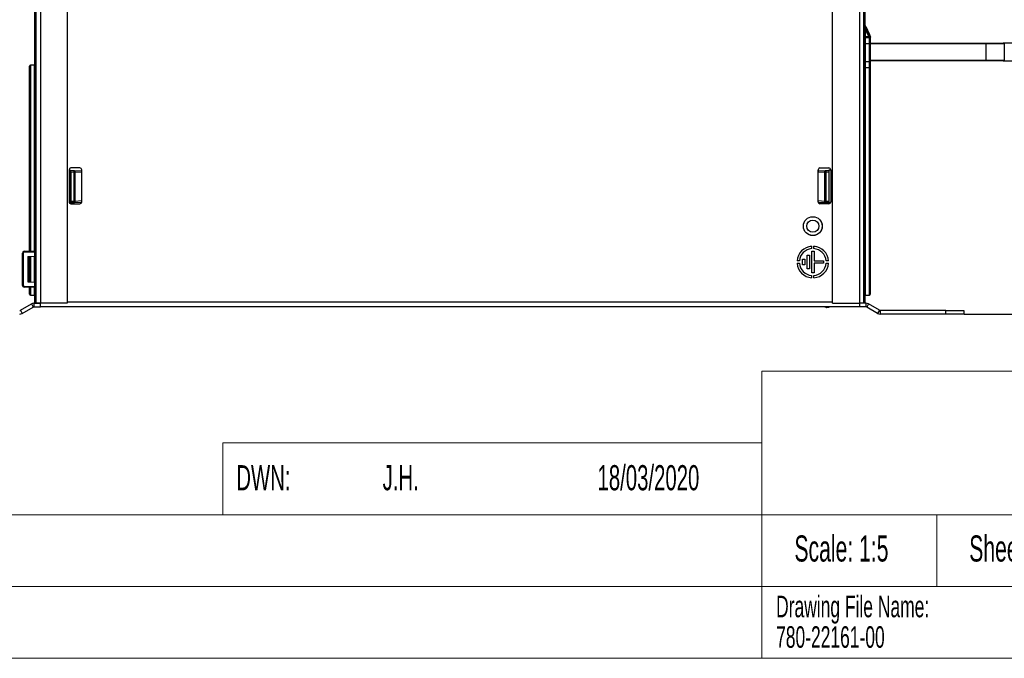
# Paper-space layout 'Sheet1' of a CAD drawing. Header units: millimetres. Extents: x -1 to 420, y -14 to 297.
# Tile 57 of 110: x 215 to 324, y -14 to 57. Entities that reach past the tile are written whole.
import ezdxf

# ---------------------------------------------------------------- set-up
doc = ezdxf.new("R2010")
doc.units = ezdxf.units.MM
doc.header["$PDSIZE"] = -1
doc.styles.add('SLDTEXTSTYLE0', font='TXT', dxfattribs={"width": 0.605})
doc.styles.add('SLDTEXTSTYLE1', font='TXT', dxfattribs={"width": 0.75})
doc.dimstyles.new('SLDDIMSTYLE1', dxfattribs={"dimtxt": 2.5, "dimasz": 3, "dimexe": 0, "dimexo": 0.0625, "dimtad": 1, "dimdec": 1, "dimlfac": 5, "dimrnd": 1e-09, "dimzin": 4, "dimdsep": 46, "dimtxsty": 'SLDTEXTSTYLE1', "dimblk1": 'CLOSED', "dimblk2": 'CLOSED', "dimsah": 1, "dimcen": 0.09, "dimadec": 0, "dimazin": 1, "dimtfac": 1, "dimtofl": 0, "dimtmove": 0, "dimatfit": 3, "dimldrblk": 'CLOSED', "dimfxl": 1, "dimfrac": 2, "dimtolj": 1, "dimtzin": 12, "dimarcsym": 0})
doc.dimstyles.new('SLDDIMSTYLE2', dxfattribs={"dimtxt": 2.5, "dimasz": 3, "dimexe": 0, "dimexo": 0.0625, "dimtad": 1, "dimdec": 1, "dimlfac": 5, "dimrnd": 1e-09, "dimzin": 4, "dimdsep": 46, "dimtxsty": 'SLDTEXTSTYLE1', "dimblk1": 'CLOSED', "dimblk2": 'CLOSED', "dimsah": 1, "dimcen": 0.09, "dimadec": 0, "dimazin": 1, "dimtfac": 1, "dimtmove": 0, "dimatfit": 0, "dimldrblk": 'CLOSED', "dimfxl": 1, "dimfrac": 2, "dimtolj": 1, "dimtzin": 12, "dimarcsym": 0})

# ---------------------------------------------------------------- blocks, each defined once
blk = doc.blocks.new('SW_NOTE_0_1')
at = {"color": 0, "linetype": 'Continuous', "lineweight": 0, "char_height": 2.4, "attachment_point": 1, "style": 'SLDTEXTSTYLE0'}
for s, insert in [('Drawing File Name:', (0, 3.09)), ('780-22161-00', (0, -0.31))]:
    blk.add_mtext(s, dxfattribs=dict(at, insert=insert))
blk = doc.blocks.new('_Closed')
at = {"color": 0, "linetype": 'ByBlock', "lineweight": -2}
for p, q in [((-1, 0.166667), (0, 0)), ((-1, 0.166667), (-1, -0.166667)), ((0, 0), (-1, -0.166667)), ((0, 0), (-1, 0))]:
    blk.add_line(p, q, dxfattribs=at)
blk = doc.blocks.new('_D_19')
at = {"color": 0, "linetype": 'Continuous', "lineweight": -2}
for p, q in [((324.1, 52.19), (338.41, 52.19)), ((338.41, 26.99), (338.41, 49.19)), ((319.7, 23.99), (338.41, 23.99))]:
    blk.add_line(p, q, dxfattribs=at)
at = {"layer": 'Defpoints', "color": 0}
for p in [(324.04, 52.19), (338.41, 52.19), (319.64, 23.99)]:
    blk.add_point(p, dxfattribs=at)
at = {"color": 0, "lineweight": -2, "xscale": 3, "yscale": 3, "zscale": 3}
for p, rotation in [((338.41, 52.19), 90), ((338.41, 23.99), 270)]:
    blk.add_blockref('_Closed', p, dxfattribs=dict(at, rotation=rotation))
at = {"color": 0, "lineweight": 18, "insert": (335.28, 38.09), "char_height": 2.5, "attachment_point": 2, "rotation": 90, "style": 'SLDTEXTSTYLE1'}
blk.add_mtext('\\A1;141.0', dxfattribs=at)
blk = doc.blocks.new('_D_20')
at = {"color": 0, "linetype": 'Continuous', "lineweight": -2}
for p, q in [((338.41, 54.19), (338.41, 65.81)), ((338.41, 57.19), (338.41, 60.19)), ((324.1, 54.19), (338.41, 54.19)), ((338.41, 54.19), (338.41, 52.19)), ((324.1, 52.19), (338.41, 52.19)), ((338.41, 49.19), (338.41, 46.19))]:
    blk.add_line(p, q, dxfattribs=at)
at = {"layer": 'Defpoints', "color": 0}
for p in [(324.04, 54.19), (324.04, 52.19), (338.41, 52.19)]:
    blk.add_point(p, dxfattribs=at)
at = {"color": 0, "lineweight": -2, "xscale": 3, "yscale": 3, "zscale": 3}
for p, rotation in [((338.41, 54.19), 270), ((338.41, 52.19), 90)]:
    blk.add_blockref('_Closed', p, dxfattribs=dict(at, rotation=rotation))
at = {"color": 0, "lineweight": 18, "insert": (335.28, 63), "char_height": 2.5, "attachment_point": 2, "rotation": 90, "style": 'SLDTEXTSTYLE1'}
blk.add_mtext('\\A1;10.0', dxfattribs=at)

psp = doc.layouts.new('Sheet1')

# ---------------------------------------------------------------- linework, layer by layer
at = {"color": 7, "linetype": 'Continuous', "lineweight": 25}
for p, q in [((216.242, 25.219), (216.242, 74.183)), ((216.341, 74.183), (216.341, 25.214)), ((216.842, 74.187), (216.842, 25.187)), ((219.842, 74.161), (219.842, 25.213)), ((305.042, 25.213), (305.042, 74.161)), ((308.042, 74.187), (308.042, 25.187)), ((308.543, 25.214), (308.543, 74.183)), ((308.642, 74.183), (308.642, 25.219)), ((308.642, 56.203), (309.278, 54.819)), ((308.642, 56.107), (308.642, 56.107)), ((308.646, 56.099), (308.677, 55.824)), ((308.646, 56.099), (309.176, 54.945)), ((308.82, 55.912), (308.776, 55.912)), ((308.642, 55.784), (308.682, 55.784)), ((308.642, 54.907), (308.682, 54.907)), ((308.682, 55.784), (308.682, 54.907)), ((309.086, 54.903), (308.682, 55.784)), ((308.682, 54.907), (309.086, 54.903)), ((308.825, 55.9), (308.781, 55.901)), ((308.943, 55.644), (308.899, 55.644)), ((309.041, 55.43), (308.997, 55.43)), ((309.131, 55.235), (309.087, 55.235)), ((309.236, 55.007), (309.192, 55.007)), ((309.236, 55.007), (309.192, 55.007)), ((309.278, 54.819), (309.242, 54.802)), ((308.642, 54.107), (308.682, 54.107)), ((308.682, 54.807), (309.143, 54.803)), ((308.682, 54.107), (308.682, 52.108)), ((309.143, 54.103), (308.682, 54.107)), ((309.143, 52.112), (309.143, 54.103)), ((309.242, 54.103), (309.143, 54.103)), ((309.242, 54.802), (309.242, 54.703)), ((309.242, 54.703), (309.242, 54.103)), ((309.242, 54.187), (322.14, 54.187)), ((309.242, 54.103), (309.242, 52.112)), ((322.14, 54.187), (322.14, 54.087)), ((322.14, 54.187), (324.04, 54.187)), ((322.14, 52.287), (322.14, 54.087)), ((324.14, 54.087), (322.14, 54.087)), ((324.14, 54.087), (324.14, 52.287)), ((215.642, 38.907), (215.642, 51.603)), ((216.202, 51.707), (215.741, 51.703)), ((308.642, 52.108), (308.682, 52.108)), ((308.682, 52.108), (309.143, 52.112)), ((309.242, 52.112), (309.143, 52.112)), ((322.14, 52.187), (309.242, 52.187)), ((309.242, 52.112), (309.242, 51.512)), ((322.14, 52.287), (322.14, 52.187)), ((322.14, 52.287), (324.14, 52.287)), ((324.04, 52.187), (322.14, 52.187)), ((309.143, 51.412), (308.682, 51.408)), ((309.242, 51.512), (309.242, 26.212)), ((220.042, 40.067), (220.042, 36.467)), ((220.042, 40.02), (220.202, 40.011)), ((220.202, 36.363), (220.202, 40.011)), ((221.242, 40.267), (220.242, 40.267)), ((220.242, 40.009), (220.598, 39.99)), ((220.242, 39.809), (220.242, 40.009)), ((220.589, 39.791), (220.242, 39.809)), ((220.242, 39.809), (220.242, 36.566)), ((220.589, 36.584), (220.589, 39.791)), ((220.589, 39.791), (220.688, 39.791)), ((220.598, 39.99), (221.386, 39.949)), ((220.688, 39.791), (220.688, 36.584)), ((221.442, 39.946), (221.386, 39.949)), ((221.442, 36.467), (221.442, 40.067)), ((303.442, 36.467), (303.442, 40.067)), ((303.498, 39.949), (303.442, 39.946)), ((303.498, 39.949), (304.286, 39.99)), ((303.642, 40.267), (304.642, 40.267)), ((304.196, 36.584), (304.196, 39.791)), ((304.196, 39.791), (304.295, 39.791)), ((304.286, 39.99), (304.642, 40.009)), ((304.642, 39.809), (304.295, 39.791)), ((304.295, 39.791), (304.295, 36.584)), ((304.842, 40.02), (304.642, 40.009)), ((304.642, 40.009), (304.642, 39.809)), ((304.642, 39.809), (304.642, 36.566)), ((304.842, 40.067), (304.842, 36.467)), ((215.642, 30.994), (215.642, 38.907)), ((220.075, 36.357), (220.202, 36.363)), ((220.242, 36.566), (220.589, 36.584)), ((220.242, 36.365), (220.242, 36.566)), ((220.598, 36.384), (220.242, 36.365)), ((220.242, 36.267), (221.242, 36.267)), ((220.589, 36.584), (220.688, 36.584)), ((221.386, 36.425), (220.598, 36.384)), ((221.386, 36.425), (221.438, 36.428)), ((303.446, 36.428), (303.498, 36.425)), ((304.286, 36.384), (303.498, 36.425)), ((304.642, 36.267), (303.642, 36.267)), ((304.196, 36.584), (304.295, 36.584)), ((304.642, 36.365), (304.286, 36.384)), ((304.295, 36.584), (304.642, 36.566)), ((304.642, 36.566), (304.642, 36.365)), ((304.809, 36.357), (304.642, 36.365)), ((214.937, 30.789), (214.842, 30.789)), ((214.842, 27.186), (214.842, 30.789)), ((214.937, 30.789), (214.937, 27.186)), ((216.242, 30.9), (215.036, 30.889)), ((215.04, 30.989), (216.242, 30.999)), ((302.712, 31.542), (302.712, 31.282)), ((302.72, 30.981), (302.98, 30.981)), ((302.72, 28.593), (302.72, 30.981)), ((302.972, 31.282), (302.972, 31.542)), ((302.98, 30.981), (302.98, 29.917)), ((215.442, 30.387), (216.242, 30.429)), ((215.442, 30.387), (215.442, 27.587)), ((215.642, 27.577), (215.642, 30.398)), ((301.348, 29.917), (301.087, 29.917)), ((301.087, 29.657), (301.348, 29.657)), ((301.68, 30.087), (301.94, 30.087)), ((301.68, 29.487), (301.68, 30.087)), ((301.94, 30.087), (301.94, 29.487)), ((302.2, 30.534), (302.46, 30.534)), ((302.2, 29.04), (302.2, 30.534)), ((302.46, 30.534), (302.46, 29.04)), ((302.98, 29.917), (304.035, 29.917)), ((302.98, 29.657), (302.98, 28.593)), ((304.035, 29.657), (302.98, 29.657)), ((304.035, 29.917), (304.035, 29.657)), ((304.597, 29.917), (304.336, 29.917)), ((304.336, 29.657), (304.597, 29.657)), ((301.94, 29.487), (301.68, 29.487)), ((302.46, 29.04), (302.2, 29.04)), ((302.98, 28.593), (302.72, 28.593)), ((215.442, 27.587), (216.242, 27.545)), ((302.712, 28.293), (302.712, 28.032)), ((302.972, 28.032), (302.972, 28.293)), ((214.937, 27.186), (214.842, 27.186)), ((215.036, 27.086), (216.242, 27.075)), ((216.242, 26.975), (215.04, 26.986)), ((215.642, 26.212), (215.642, 26.98)), ((215.741, 26.112), (216.202, 26.108)), ((308.682, 26.108), (309.143, 26.112)), ((214.62, 24.409), (215.838, 25.112)), ((214.62, 24.409), (214.82, 24.062)), ((214.82, 24.062), (216.038, 24.766)), ((215.838, 25.112), (216.038, 24.766)), ((216.118, 25.187), (216.118, 24.787)), ((216.118, 25.187), (216.842, 25.187)), ((216.118, 24.787), (216.842, 24.787)), ((216.842, 25.187), (216.341, 25.214)), ((219.842, 25.213), (216.842, 25.187)), ((216.842, 24.787), (216.842, 25.187)), ((308.042, 24.787), (216.842, 24.787)), ((304.314, 24.716), (304.075, 24.787)), ((304.642, 24.707), (304.371, 24.707)), ((304.642, 24.787), (304.642, 24.707)), ((305.042, 25.213), (308.042, 25.187)), ((308.543, 25.214), (308.042, 25.187)), ((308.042, 25.187), (308.042, 24.787)), ((308.765, 25.187), (308.042, 25.187)), ((308.765, 24.787), (308.042, 24.787)), ((308.765, 25.187), (308.765, 24.787)), ((309.045, 25.112), (308.845, 24.766)), ((310.064, 24.062), (308.845, 24.766)), ((310.264, 24.409), (309.045, 25.112)), ((310.264, 24.409), (310.064, 24.062)), ((310.344, 24.387), (310.344, 23.987)), ((317.642, 24.387), (310.344, 24.387)), ((317.642, 23.987), (317.642, 24.387)), ((317.642, 24.387), (319.642, 24.387)), ((319.642, 24.387), (319.642, 23.987)), ((317.642, 23.987), (310.344, 23.987)), ((319.642, 23.987), (317.642, 23.987))]:
    psp.add_line(p, q, dxfattribs=at)
at = {"color": 8, "linetype": 'Continuous', "lineweight": 25}
for p, q in [((322.14, 54.087), (309.242, 54.087)), ((215.741, 51.703), (215.741, 30.995)), ((216.202, 30.999), (216.202, 51.707)), ((309.242, 52.287), (322.14, 52.287)), ((308.682, 51.408), (308.682, 38.907)), ((309.143, 38.907), (309.143, 51.412)), ((221.442, 39.751), (220.688, 39.791)), ((304.196, 39.791), (303.442, 39.751)), ((308.682, 38.907), (308.682, 26.108)), ((309.143, 26.112), (309.143, 38.907)), ((220.688, 36.584), (221.442, 36.623)), ((303.442, 36.623), (304.196, 36.584)), ((302.712, 31.508), (302.403, 31.492)), ((303.101, 31.528), (302.972, 31.521)), ((215.741, 30.403), (215.741, 27.572)), ((216.202, 27.547), (216.202, 30.427)), ((215.741, 26.979), (215.741, 26.112)), ((216.202, 26.108), (216.202, 26.975)), ((219.842, 25.347), (305.042, 25.347))]:
    psp.add_line(p, q, dxfattribs=at)
at = {"color": 7, "linetype": 'Continuous', "lineweight": 18}
for p, q in [((297.152, 17.637), (405.152, 17.637)), ((297.152, 17.637), (297.152, -14.363)), ((237.152, 9.637), (237.152, 1.637)), ((237.152, 9.637), (297.152, 9.637)), ((159.71, 1.637), (237.152, 1.637)), ((237.152, 1.637), (405.152, 1.637)), ((316.652, 1.637), (316.652, -6.363)), ((159.71, -6.363), (237.152, -6.363)), ((237.152, -6.363), (357.152, -6.363)), ((-0.848, -14.363), (405.152, -14.363))]:
    psp.add_line(p, q, dxfattribs=at)
at = {"color": 7, "linetype": 'Continuous', "lineweight": 25, "flags": 128}
for points in [[(309.176, 54.945), (309.193, 54.908), (309.21, 54.872), (309.225, 54.839), (309.239, 54.809)], [(220.202, 40.011), (220.21, 40.011), (220.217, 40.01), (220.224, 40.01), (220.23, 40.01), (220.235, 40.009), (220.239, 40.009), (220.241, 40.009), (220.242, 40.009)], [(220.598, 39.99), (220.617, 39.986), (220.635, 39.974), (220.651, 39.955), (220.665, 39.93), (220.676, 39.9), (220.683, 39.866), (220.687, 39.829), (220.688, 39.791)], [(304.196, 39.791), (304.197, 39.829), (304.201, 39.866), (304.208, 39.9), (304.219, 39.93), (304.233, 39.955), (304.249, 39.974), (304.267, 39.986), (304.286, 39.99)], [(220.242, 36.365), (220.241, 36.365), (220.239, 36.365), (220.235, 36.365), (220.23, 36.365), (220.224, 36.365), (220.217, 36.364), (220.21, 36.364), (220.202, 36.363)], [(220.688, 36.584), (220.687, 36.546), (220.683, 36.509), (220.676, 36.474), (220.665, 36.444), (220.651, 36.42), (220.635, 36.401), (220.617, 36.389), (220.598, 36.384)], [(304.286, 36.384), (304.267, 36.389), (304.249, 36.401), (304.233, 36.42), (304.219, 36.444), (304.208, 36.474), (304.201, 36.509), (304.197, 36.546), (304.196, 36.584)], [(216.341, 25.214), (216.322, 25.215), (216.303, 25.216), (216.286, 25.216), (216.271, 25.217), (216.259, 25.218), (216.249, 25.218), (216.244, 25.219), (216.242, 25.219)], [(308.642, 25.219), (308.64, 25.219), (308.634, 25.218), (308.625, 25.218), (308.613, 25.217), (308.598, 25.216), (308.581, 25.216), (308.562, 25.215), (308.543, 25.214)]]:
    psp.add_lwpolyline(points, dxfattribs=at)
at = {"color": 7, "linetype": 'Continuous', "lineweight": 25}
for radius in [1.05, 1.047, 0.675]:
    psp.add_circle((302.842, 33.787), radius, dxfattribs=at)
for centre, radius, start, end in [((308.682, 54.847), 0.04, 180, 269.5), ((306.271, 61.087), 6.794, 294.4796, 295.31622), ((660.24, 54.457), 351.559, 179.94296, 180.05704), ((309.142, 54.703), 0.1, 0, 89.5), ((324.04, 54.087), 0.1, 0, 90), ((215.742, 51.603), 0.1, 90.5, 180), ((216.202, 51.747), 0.04, 270.5, 0), ((324.04, 52.287), 0.1, 270, 0), ((308.682, 51.368), 0.04, 90.5, 180), ((309.142, 51.512), 0.1, 270.5, 0), ((220.242, 40.067), 0.2, 90, 180), ((214.855, 40.141), 5.745, 356.50216, 358.49618), ((221.242, 40.067), 0.2, 0, 90), ((303.642, 40.067), 0.2, 90, 180), ((310.016, 40.141), 5.732, 181.50245, 183.50092), ((304.642, 40.067), 0.2, 0, 90), ((220.242, 36.467), 0.2, 180, 270), ((214.855, 36.233), 5.745, 1.50382, 3.49784), ((221.242, 36.467), 0.2, 270, 0), ((303.642, 36.467), 0.2, 180, 270), ((310.016, 36.234), 5.732, 176.49908, 178.49755), ((304.642, 36.467), 0.2, 270, 0), ((215.042, 30.789), 0.2, 90.5, 180), ((215.037, 30.789), 0.1, 90.5, 180), ((215.517, 30.918), 0.482, 171.54248, 183.46418), ((302.842, 29.787), 1.76, 94.23593, 175.76407), ((302.842, 29.787), 1.5, 94.97187, 175.02813), ((302.842, 29.787), 1.76, 4.23593, 85.76407), ((302.842, 29.787), 1.5, 4.97187, 85.02813), ((302.842, 29.787), 1.76, 184.23593, 265.76407), ((302.842, 29.787), 1.5, 184.97187, 265.02813), ((302.842, 29.787), 1.76, 274.23593, 355.76407), ((302.842, 29.787), 1.5, 274.97187, 355.02813), ((215.042, 27.186), 0.2, 180, 269.5), ((215.037, 27.186), 0.1, 180, 269.5), ((215.517, 27.056), 0.482, 176.53601, 188.45732), ((215.742, 26.212), 0.1, 180, 269.5), ((216.202, 26.068), 0.04, 0, 89.5), ((308.682, 26.068), 0.04, 90.5, 180), ((309.142, 26.212), 0.1, 270.5, 0), ((214.54, 24.547), 0.16, 270, 300), ((216.118, 24.627), 0.56, 90, 120), ((216.118, 24.627), 0.16, 90, 120), ((304.371, 24.907), 0.2, 253.29916, 270), ((308.765, 24.627), 0.56, 60, 90), ((308.765, 24.627), 0.16, 60, 90), ((310.344, 24.547), 0.16, 240, 270), ((214.54, 24.547), 0.56, 270, 300), ((310.344, 24.547), 0.56, 240, 270)]:
    psp.add_arc(centre, radius, start, end, dxfattribs=at)
at = {"color": 8, "linetype": 'Continuous', "lineweight": 25}
for centre, radius, start, end in [((221.373, 39.872), 0.0781, 28.40054, 80.49113), ((303.511, 39.872), 0.0782, 99.51881, 151.58664), ((221.373, 36.502), 0.0781, 279.51308, 331.58268), ((303.511, 36.502), 0.0781, 208.41531, 260.48893)]:
    psp.add_arc(centre, radius, start, end, dxfattribs=at)
psp.add_ellipse((308.682, 55.781), major_axis=(-0.036, 0.318), ratio=0.0001419, start_param=1.4347714, end_param=1.5624352, dxfattribs=at)
at = {"color": 7, "linetype": 'Continuous', "lineweight": 25}
for centre, major_axis, ratio, start_param, end_param in [((308.682, 54.907), (0, 0.1), 0.0034904, 1.5708542, 3.1415744), ((309.085, 54.903), (-0.093, 0.101), 0.00463, 4.0472025, 4.7079578), ((309.142, 54.903), (-0.001, 0.1), 0.0087235, 3.1414404, 4.0514052), ((309.142, 54.103), (0.001, 0.7), 0.0012465, 4.7124558, 6.283176), ((308.682, 52.108), (0, 0.7), 0.0004986, 1.5708771, 3.1415973), ((309.142, 52.112), (-0.001, 0.7), 0.0012465, 3.141602, 4.7123222)]:
    psp.add_ellipse(centre, major_axis=major_axis, ratio=ratio, start_param=start_param, end_param=end_param, dxfattribs=at)
for points, knots in [([(308.642, 56.107), (308.642, 56.107), (308.643, 56.105), (308.645, 56.101), (308.646, 56.1), (308.646, 56.099)], [0, 0, 0, 0, 0.6638588, 0.9707047, 1, 1, 1, 1]), ([(308.943, 55.644), (308.927, 55.68), (308.898, 55.741), (308.864, 55.816), (308.841, 55.866), (308.827, 55.896), (308.826, 55.899), (308.825, 55.9)], [0, 0, 0, 0, 0.2368336, 0.4106709, 0.553316, 0.7406557, 1, 1, 1, 1]), ([(309.041, 55.43), (309.037, 55.44), (309.028, 55.458), (309.003, 55.513), (308.974, 55.576), (308.953, 55.621), (308.943, 55.644)], [0, 0, 0, 0, 0.2906304, 0.5268095, 0.7624607, 1, 1, 1, 1]), ([(309.131, 55.235), (309.119, 55.261), (309.095, 55.313), (309.065, 55.378), (309.05, 55.412), (309.043, 55.426), (309.041, 55.43)], [0, 0, 0, 0, 0.3101991, 0.635969, 0.9155927, 1, 1, 1, 1]), ([(309.236, 55.007), (309.235, 55.009), (309.234, 55.011), (309.219, 55.044), (309.194, 55.097), (309.164, 55.163), (309.141, 55.213), (309.131, 55.235)], [0, 0, 0, 0, 0.2794864, 0.4516489, 0.6245752, 0.8303386, 1, 1, 1, 1]), ([(309.239, 54.809), (309.235, 54.815), (309.227, 54.827), (309.203, 54.838), (309.175, 54.843), (309.154, 54.843), (309.144, 54.842), (309.143, 54.842)], [0, 0, 0, 0, 0.2538695, 0.5076833, 0.7627325, 0.9907554, 1, 1, 1, 1]), ([(309.239, 54.809), (309.24, 54.807), (309.242, 54.803), (309.242, 54.802), (309.242, 54.802)], [0, 0, 0, 0, 0.5119853, 1, 1, 1, 1])]:
    psp.add_open_spline(points, degree=3, knots=knots, dxfattribs=at)

# ---------------------------------------------------------------- block references
at = {"color": 7, "linetype": 'Continuous', "lineweight": 0}
psp.add_blockref('SW_NOTE_0_1', (298.757, -10.48), dxfattribs=at)

# ---------------------------------------------------------------- texts
at = {"color": 7, "linetype": 'Continuous', "lineweight": 0, "style": 'SLDTEXTSTYLE0'}
for s, insert, char_height, attachment_point in [('DWN:', (238.654, 7.158), 2.8, 1), ('J.H.', (254.948, 7.158), 2.8, 1), ('18/03/2020', (278.874, 7.158), 2.8, 1), ('Initial Release', (192.767, -0.812), 2.91042, 1), ('Scale: 1:5', (306.034, -0.673), 2.9104, 2), ('Sheet: A3', (325.429, -0.673), 2.9104, 2), ('Revision Note.', (192.767, -8.603), 2.91042, 1)]:
    psp.add_mtext(s, dxfattribs=dict(at, insert=insert, char_height=char_height, attachment_point=attachment_point))

# ---------------------------------------------------------------- dimensions: what is measured, and where the dimension line sits
at = {"color": 7, "linetype": 'Continuous', "lineweight": 18}
for p1, dimstyle, picture, middle in [((324.04, 54.187), 'SLDDIMSTYLE2', '_D_20', (338.41, 63)), ((319.642, 23.987), 'SLDDIMSTYLE1', '_D_19', (338.41, 38.087))]:
    dim = psp.add_linear_dim(base=(338.41, 52.187), p1=p1, p2=(324.04, 52.187), angle=90, dimstyle=dimstyle, dxfattribs=at)
    dim.commit()
    dim.dimension.update_dxf_attribs({"geometry": picture, "text_midpoint": middle, "dimtype": 160})

doc.saveas('drawing.dxf')
